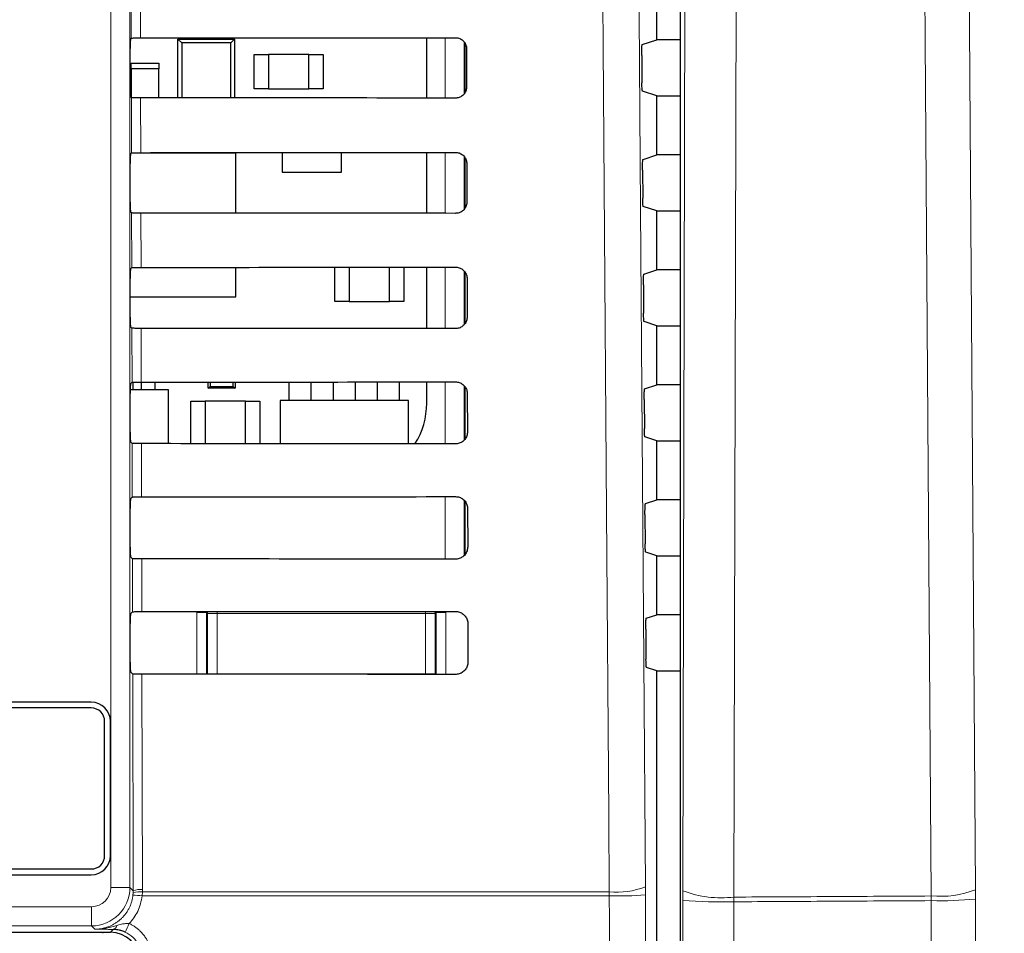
# Paper-space layout 'Blatt3' of a CAD drawing. Header units: millimetres. Extents: x 5 to 418, y 2 to 292.
# Tile 34 of 73: x 115 to 124, y 168 to 176. Entities that reach past the tile are written whole.
import ezdxf

# ---------------------------------------------------------------- set-up
doc = ezdxf.new("R2010")
doc.units = ezdxf.units.MM
doc.layers.add('SLD-0', color=7, linetype='Continuous')
doc.styles.add('SLDTEXTSTYLE0', font='TXT', dxfattribs={"width": 0.605})
doc.dimstyles.new('SLDDIMSTYLE2', dxfattribs={"dimtxt": 3.5, "dimasz": 3.302, "dimexe": 0, "dimexo": 0.0625, "dimgap": 0.875, "dimtad": 1, "dimdec": 1, "dimlfac": 6, "dimrnd": 1e-09, "dimzin": 12, "dimdsep": 46, "dimtxsty": 'SLDTEXTSTYLE0', "dimsah": 1, "dimcen": 0.09, "dimadec": 0, "dimazin": 3, "dimtfac": 1, "dimtofl": 0, "dimtmove": 0, "dimatfit": 3, "dimfxl": 1, "dimfrac": 2, "dimtolj": 1, "dimtzin": 12, "dimarcsym": 0})

# ---------------------------------------------------------------- blocks, each defined once
blk = doc.blocks.new('_D_22')
at = {"layer": 'SLD-0', "color": 7}
for p, q in [((128.8398, 248.1598), (145.3165, 248.1598)), ((144.3165, 94.2725), (144.3165, 248.1598)), ((115.4796, 94.2725), (145.3165, 94.2725))]:
    blk.add_line(p, q, dxfattribs=at)
for centre, start, end in [((141.6308, 171.8602), 63.43495, 116.56505), ((141.6308, 170.572), 243.43495, 296.56505)]:
    blk.add_arc(centre, 6.0056, start, end, dxfattribs=at)
for points in [[(144.3165, 248.1598), (143.8085, 244.8578), (144.8245, 244.8578)], [(144.3165, 94.2725), (144.8245, 97.5745), (143.8085, 97.5745)]]:
    blk.add_solid(points, dxfattribs=at)
at = {"layer": 'SLD-0', "color": 7, "insert": (139.8048, 165.2005), "char_height": 3.5, "attachment_point": 1, "rotation": 90, "style": 'SLDTEXTSTYLE0'}
blk.add_mtext('923,3', dxfattribs=at)

psp = doc.layouts.new('Blatt3')

# ---------------------------------------------------------------- linework, layer by layer
at = {"color": 7, "linetype": 'Continuous', "lineweight": 18}
for p, q in [((116.1844, 168.44), (116.1844, 182.3848)), ((116.351, 182.3848), (116.351, 168.44)), ((121.1582, 168.4111), (121.1851, 180.2002)), ((121.6287, 180.1462), (121.6017, 168.3571)), ((116.3624, 175.8265), (116.3612, 176.3108)), ((116.4418, 176.3094), (116.443, 175.8279)), ((119.0909, 175.3051), (119.0909, 175.8298)), ((119.2575, 175.7901), (119.2575, 175.3445)), ((116.3647, 174.8288), (116.3636, 175.3085)), ((116.4442, 175.3071), (116.4453, 174.8302)), ((119.0909, 174.3028), (119.0909, 174.8321)), ((119.2575, 174.7943), (119.2575, 174.3407)), ((116.367, 173.8311), (116.3659, 174.3062)), ((116.4465, 174.3047), (116.4476, 173.8326)), ((119.0909, 173.3005), (119.0909, 173.8345)), ((119.2575, 173.7985), (119.2575, 173.337)), ((116.3694, 172.8335), (116.3683, 173.3038)), ((116.4489, 173.3024), (116.4499, 172.8349)), ((119.0909, 172.2981), (119.0909, 172.8368)), ((119.2575, 172.8029), (119.2575, 172.3333)), ((116.3717, 171.8358), (116.3706, 172.3015)), ((116.4512, 172.3), (116.4523, 171.8372)), ((119.0909, 171.2958), (119.0909, 171.8391)), ((119.2575, 171.8062), (119.2575, 171.3296)), ((116.374, 170.8381), (116.3729, 171.2991)), ((116.4535, 171.2977), (116.4546, 170.8396)), ((116.9329, 170.8304), (117.0163, 170.8304)), ((116.9329, 170.295), (116.9329, 170.8304)), ((117.025, 170.8216), (117.0163, 170.8304)), ((117.0163, 170.8304), (117.0163, 170.295)), ((117.1084, 170.84), (117.1084, 170.8216)), ((118.9213, 170.8413), (118.9213, 170.8216)), ((119.0134, 170.8304), (119.0046, 170.8216)), ((119.0134, 170.2935), (119.0134, 170.8304)), ((119.0967, 170.8304), (119.0134, 170.8304)), ((119.0967, 170.8304), (119.0967, 170.2934)), ((117.025, 170.2998), (117.025, 170.8216)), ((117.025, 170.8216), (117.1084, 170.8216)), ((117.1084, 170.8216), (117.1084, 170.2998)), ((118.9213, 170.8216), (117.1084, 170.8216)), ((118.9213, 170.2998), (118.9213, 170.8216)), ((118.9213, 170.8216), (119.0046, 170.8216)), ((119.0046, 170.8216), (119.0046, 170.2998)), ((116.3797, 168.4114), (116.3753, 170.2968)), ((116.4559, 170.2953), (116.4602, 168.4224)), ((117.025, 170.2998), (117.1084, 170.2998)), ((117.0254, 170.295), (117.025, 170.2998)), ((117.025, 170.295), (117.025, 170.2998)), ((117.1084, 170.2998), (117.1084, 170.2949)), ((117.1084, 170.2998), (118.9213, 170.2998)), ((118.9213, 170.2998), (119.0046, 170.2998)), ((118.9213, 170.2998), (118.9213, 170.2936)), ((119.0046, 170.2998), (119.004, 170.2935)), ((119.0046, 170.2998), (119.0047, 170.2935)), ((116.351, 168.44), (116.1844, 168.44)), ((116.351, 168.44), (116.3797, 168.4114)), ((120.8316, 168.3762), (120.8313, 168.4464)), ((116.3777, 168.3741), (116.3793, 168.3952)), ((116.3793, 168.3952), (116.3797, 168.4114)), ((116.4598, 168.4022), (116.4577, 168.3671)), ((120.5181, 168.3671), (116.4577, 168.3671)), ((116.4602, 168.4224), (116.4598, 168.4022)), ((116.4598, 168.4022), (120.5176, 168.4022)), ((120.5176, 168.4022), (120.5181, 168.3671)), ((121.1582, 168.4111), (121.158, 168.3297)), ((121.6016, 168.3164), (121.6017, 168.3571)), ((123.3163, 168.3261), (123.316, 168.3668)), ((123.7008, 168.4208), (123.7012, 168.3394)), ((112.8453, 168.2734), (116.0177, 168.2734)), ((116.0177, 168.1067), (116.0177, 168.2734)), ((116.0177, 168.1067), (112.8453, 168.1067)), ((116.0464, 168.078), (116.0177, 168.1067)), ((116.1148, 168.042), (116.1148, 168.0514)), ((116.1815, 168.0514), (116.2061, 168.076))]:
    psp.add_line(p, q, dxfattribs=at)
at = {"color": 7, "linetype": 'Continuous', "lineweight": 25}
for p, q in [((121.133, 182.303), (121.133, 147.5832)), ((120.9315, 175.8123), (120.9315, 178.3239)), ((116.3554, 175.8195), (116.3624, 175.8265)), ((116.769, 175.8181), (116.8019, 175.7852)), ((116.769, 175.8181), (117.2607, 175.8181)), ((116.769, 175.3069), (116.769, 175.8181)), ((116.8773, 175.8181), (116.8773, 175.8282)), ((117.1523, 175.8181), (117.1523, 175.8283)), ((117.2277, 175.7852), (117.2607, 175.8181)), ((117.2607, 175.8181), (117.2607, 175.3065)), ((118.9312, 175.3053), (118.9312, 175.8297)), ((120.8043, 175.7699), (120.9315, 175.8123)), ((121.133, 175.8123), (120.9315, 175.8123)), ((116.354, 175.4), (116.354, 175.7362)), ((117.2277, 175.7852), (116.8019, 175.7852)), ((116.8019, 175.7852), (116.8019, 175.3068)), ((117.2277, 175.3066), (117.2277, 175.7852)), ((119.2648, 175.354), (119.2648, 175.7791)), ((119.2769, 175.7348), (119.2777, 175.4014)), ((117.4315, 175.3848), (117.4315, 175.6848)), ((117.4315, 175.6848), (117.5565, 175.6848)), ((117.5565, 175.6848), (117.5565, 175.3848)), ((117.9065, 175.6848), (117.5565, 175.6848)), ((117.9065, 175.6848), (118.0315, 175.6848)), ((117.9065, 175.3848), (117.9065, 175.6848)), ((118.0315, 175.6848), (118.0315, 175.3848)), ((120.8, 175.6755), (120.8017, 175.438)), ((116.3607, 175.5598), (116.3607, 175.6098)), ((116.3607, 175.6098), (116.6023, 175.6098)), ((116.6023, 175.5598), (116.3607, 175.5598)), ((116.3607, 175.5598), (116.3607, 175.3114)), ((116.6023, 175.6098), (116.6023, 175.5598)), ((116.6023, 175.307), (116.6023, 175.5598)), ((117.5565, 175.3848), (117.4315, 175.3848)), ((117.5565, 175.3848), (117.9065, 175.3848)), ((118.0315, 175.3848), (117.9065, 175.3848)), ((120.9315, 175.3239), (120.806, 175.3657)), ((116.3636, 175.3085), (116.3554, 175.3167)), ((120.9315, 174.8123), (120.9315, 175.3239)), ((120.9315, 175.3239), (121.133, 175.3239)), ((116.3554, 174.8195), (116.3647, 174.8288)), ((117.2732, 174.8264), (116.3623, 174.8264)), ((117.2732, 174.3042), (117.2732, 174.8264)), ((117.6732, 174.831), (117.6732, 174.6598)), ((118.1898, 174.6598), (118.1898, 174.8314)), ((118.9312, 174.3029), (118.9312, 174.832)), ((119.2648, 174.3501), (119.2648, 174.7832)), ((120.8113, 174.7722), (120.9315, 174.8123)), ((121.133, 174.8123), (120.9315, 174.8123)), ((116.354, 174.4), (116.354, 174.7362)), ((119.2793, 174.7348), (119.28, 174.4014)), ((117.6732, 174.6598), (118.1898, 174.6598)), ((120.8071, 174.6779), (120.8088, 174.4356)), ((120.9315, 174.3239), (120.8131, 174.3634)), ((116.3659, 174.3062), (116.3554, 174.3167)), ((120.9315, 173.8123), (120.9315, 174.3239)), ((120.9315, 174.3239), (121.133, 174.3239)), ((116.3554, 173.8195), (116.367, 173.8311)), ((117.2732, 173.5764), (117.2732, 173.8331)), ((118.1315, 173.5348), (118.1315, 173.8337)), ((118.2565, 173.8338), (118.2565, 173.5348)), ((118.6065, 173.5348), (118.6065, 173.8341)), ((118.7315, 173.8342), (118.7315, 173.5348)), ((118.9312, 173.3006), (118.9312, 173.8343)), ((119.2648, 173.3463), (119.2648, 173.7874)), ((120.8184, 173.7746), (120.9315, 173.8123)), ((121.133, 173.8123), (120.9315, 173.8123)), ((116.354, 173.4), (116.354, 173.7362)), ((119.2816, 173.7348), (119.2824, 173.4014)), ((120.8141, 173.6802), (120.8158, 173.4333)), ((116.354, 173.5764), (117.2732, 173.5764)), ((118.2565, 173.5348), (118.1315, 173.5348)), ((118.2565, 173.5348), (118.6065, 173.5348)), ((118.7315, 173.5348), (118.6065, 173.5348)), ((116.3683, 173.3038), (116.3554, 173.3167)), ((120.9315, 173.3239), (120.8201, 173.361)), ((120.9315, 172.8123), (120.9315, 173.3239)), ((120.9315, 173.3239), (121.133, 173.3239)), ((116.3554, 172.8195), (116.3694, 172.8335)), ((116.3798, 172.7668), (116.3798, 172.8341)), ((116.4532, 172.7668), (116.4532, 172.8349)), ((116.5698, 172.7668), (116.5698, 172.835)), ((117.0315, 172.7814), (117.0315, 172.8353)), ((117.0315, 172.7814), (117.0477, 172.7976)), ((117.0477, 172.8353), (117.0477, 172.7976)), ((117.0477, 172.7976), (117.2487, 172.7976)), ((117.2487, 172.7976), (117.2487, 172.8354)), ((117.2487, 172.7976), (117.2648, 172.7814)), ((117.2648, 172.8354), (117.2648, 172.7814)), ((117.7365, 172.6764), (117.7365, 172.8357)), ((117.9265, 172.6764), (117.9265, 172.8359)), ((118.1198, 172.6764), (118.1198, 172.836)), ((118.3098, 172.8362), (118.3098, 172.6764)), ((118.5032, 172.6764), (118.5032, 172.8363)), ((118.6932, 172.6764), (118.6932, 172.8365)), ((118.9312, 172.6514), (118.9312, 172.8367)), ((120.8254, 172.7769), (120.9315, 172.8123)), ((121.133, 172.8123), (120.9315, 172.8123)), ((116.354, 172.4), (116.354, 172.7362)), ((116.6857, 172.7668), (116.3541, 172.7668)), ((116.6857, 172.2999), (116.6857, 172.7668)), ((117.2648, 172.7814), (117.0315, 172.7814)), ((119.2648, 172.3425), (119.2648, 172.7916)), ((119.2839, 172.7348), (119.2847, 172.4014)), ((116.8815, 172.6681), (117.0065, 172.6681)), ((116.8815, 172.2998), (116.8815, 172.6681)), ((117.0065, 172.6681), (117.0065, 172.2997)), ((117.3565, 172.6681), (117.0065, 172.6681)), ((117.3565, 172.2995), (117.3565, 172.6681)), ((117.3565, 172.6681), (117.4815, 172.6681)), ((117.4815, 172.6681), (117.4815, 172.2994)), ((117.6565, 172.6764), (117.6565, 172.2992)), ((118.7732, 172.6764), (117.6565, 172.6764)), ((118.7732, 172.2984), (118.7732, 172.6764)), ((120.8211, 172.6826), (120.8229, 172.4309)), ((116.3706, 172.3015), (116.3554, 172.3167)), ((120.9315, 172.3239), (120.8272, 172.3586)), ((120.9315, 171.8123), (120.9315, 172.3239)), ((120.9315, 172.3239), (121.133, 172.3239)), ((116.3554, 171.8195), (116.3717, 171.8358)), ((119.2648, 171.3388), (119.2648, 171.7959)), ((120.8324, 171.7793), (120.9315, 171.8123)), ((121.133, 171.8123), (120.9315, 171.8123)), ((116.354, 171.4), (116.354, 171.7362)), ((119.2863, 171.7348), (119.2871, 171.4014)), ((120.8282, 171.6849), (120.83, 171.4286)), ((120.9315, 171.3239), (120.8342, 171.3563)), ((116.3729, 171.2991), (116.3554, 171.3167)), ((120.9315, 170.8123), (120.9315, 171.3239)), ((120.9315, 171.3239), (121.133, 171.3239)), ((116.3554, 170.8195), (116.374, 170.8381)), ((120.8395, 170.7816), (120.9315, 170.8123)), ((121.133, 170.8123), (120.9315, 170.8123)), ((116.354, 170.4), (116.354, 170.7362)), ((119.2886, 170.7348), (119.2894, 170.4014)), ((120.8352, 170.6872), (120.837, 170.4262)), ((116.3753, 170.2968), (116.3554, 170.3167)), ((120.9315, 170.3239), (120.8413, 170.3539)), ((120.9315, 147.7176), (120.9315, 170.3239)), ((120.9315, 170.3239), (121.133, 170.3239)), ((116.0148, 170.0514), (113.0148, 170.0514)), ((116.0148, 170.0014), (113.0148, 170.0014)), ((116.1315, 168.7181), (116.1315, 169.8848)), ((116.1815, 168.7181), (116.1815, 169.8848)), ((113.0148, 168.6014), (116.0148, 168.6014)), ((113.0148, 168.5514), (116.0148, 168.5514)), ((112.8366, 168.0514), (116.1815, 168.0514))]:
    psp.add_line(p, q, dxfattribs=at)
at = {"color": 7, "linetype": 'Continuous', "lineweight": 18, "flags": 128}
for points in [[(120.5176, 168.4022), (120.513, 169.0629), (120.4943, 171.7058), (120.4342, 180.1961)], [(120.7482, 180.2403), (120.7898, 174.3413), (120.8313, 168.4464)], [(123.6196, 180.2075), (123.6403, 177.2095), (123.6609, 174.2115), (123.7008, 168.4208)], [(123.316, 168.3668), (123.3103, 169.193), (123.2875, 172.4978), (123.2646, 175.8026), (123.2346, 180.1536)], [(117.025, 170.8216), (117.0266, 170.8379), (117.0271, 170.8399)], [(119.0022, 170.8414), (119.003, 170.8379), (119.0046, 170.8216)]]:
    psp.add_lwpolyline(points, dxfattribs=at)
at = {"color": 7, "linetype": 'Continuous', "lineweight": 25}
for centre, radius, start, end in [((118.2703, 172.6514), 0.6608, 327.70444, 0), ((116.0148, 169.8848), 0.1667, 0, 90), ((116.0148, 169.8848), 0.1167, 0, 90), ((116.0148, 168.7181), 0.1167, 270, 0), ((116.0148, 168.7181), 0.1667, 270, 0)]:
    psp.add_arc(centre, radius, start, end, dxfattribs=at)
at = {"color": 7, "linetype": 'Continuous', "lineweight": 18}
for centre, radius, start, end in [((116.0177, 168.4401), 0.3333, 270.00873, 359.99127), ((120.5807, 169.0897), 0.6903, 264.75697, 291.28619), ((116.3406, 167.4896), 0.8853, 82.39916, 87.59893), ((116.4336, 168.2377), 0.1666, 80.96458, 109.01794), ((116.4418, 168.2577), 0.1658, 83.61467, 112.00928), ((120.5828, 171.5375), 3.171, 268.83046, 274.50021), ((121.4919, 169.3036), 0.9529, 249.49854, 276.61784), ((123.392, 169.2237), 0.8602, 264.92833, 291.03611), ((121.4903, 172.0017), 3.6869, 264.82915, 271.72905), ((123.3945, 171.6425), 3.3173, 268.65058, 275.30507), ((116.1957, 168.1184), 0.0437, 283.66786, 348.64856), ((115.8589, 168.3259), 0.526, 328.7156, 337.70032)]:
    psp.add_arc(centre, radius, start, end, dxfattribs=at)
at = {"color": 7, "linetype": 'Continuous', "lineweight": 25}
for centre, major_axis, ratio, start_param, end_param in [((116.3554, 175.7362), (0, 0.0833), 0.017455, 0.017453, 1.570796), ((110.9315, 178.732), (166.4674, 0), 0.017455, 4.745503, 4.761969), ((116.3554, 175.4), (0, 0.0833), 0.017455, 1.570796, 3.124139), ((110.9315, 172.4177), (165.6225, 0), 0.017455, 1.520964, 1.537506), ((116.3554, 174.7362), (0, 0.0833), 0.017455, 0.017453, 1.570796), ((110.9315, 177.732), (166.3336, 0), 0.017455, 4.745544, 4.762008), ((116.3554, 174.4), (0, 0.0833), 0.017455, 1.570796, 3.124139), ((110.9315, 171.4177), (165.4887, 0), 0.017455, 1.520923, 1.537465), ((110.9315, 176.732), (166.1998, 0), 0.017455, 4.745585, 4.762048), ((116.3554, 173.7362), (0, 0.0833), 0.017455, 0.017453, 1.570796), ((116.3554, 173.4), (0, 0.0833), 0.017455, 1.570796, 3.124139), ((110.9315, 170.4177), (165.3549, 0), 0.017455, 1.520883, 1.537423), ((116.3554, 172.7362), (0, 0.0833), 0.017455, 0.017453, 1.570796), ((110.9315, 175.732), (166.066, 0), 0.017455, 4.745626, 4.762088), ((116.3554, 172.4), (0, 0.0833), 0.017455, 1.570796, 3.124139), ((110.9315, 169.4177), (165.2211, 0), 0.017455, 1.520842, 1.537382), ((116.3554, 171.7362), (0, 0.0833), 0.017455, 0.017453, 1.570796), ((110.9315, 174.732), (165.9322, 0), 0.017455, 4.745666, 4.762129), ((116.3554, 171.4), (0, 0.0833), 0.017455, 1.570796, 3.124139), ((110.9315, 168.4177), (165.0873, 0), 0.017455, 1.520802, 1.537341), ((110.9315, 173.732), (165.7984, 0), 0.017455, 4.745707, 4.762169), ((116.3554, 170.7362), (0, 0.0833), 0.017455, 0.017453, 1.570796), ((116.3554, 170.4), (0, 0.0833), 0.017455, 1.570796, 3.124139), ((110.9315, 167.4177), (164.9535, 0), 0.017455, 1.520761, 1.5373), ((116.1815, 167.8014), (0.1768, 0.1768), 0.999695, 5.497939, 7.068431)]:
    psp.add_ellipse(centre, major_axis=major_axis, ratio=ratio, start_param=start_param, end_param=end_param, dxfattribs=at)
at = {"color": 7, "linetype": 'Continuous', "lineweight": 18}
psp.add_ellipse((116.0177, 168.4401), major_axis=(-0.1179, 0.1179), ratio=0.999695, start_param=2.356347, end_param=3.926839, dxfattribs=at)
at = {"color": 7, "linetype": 'Continuous', "lineweight": 25}
for points, knots in [([(116.3624, 175.8265), (116.3634, 175.8266), (116.3656, 175.827), (116.3806, 175.8274), (116.4023, 175.8277), (116.4245, 175.8279), (116.4384, 175.8279), (116.443, 175.8279)], [0, 0, 0, 0, 0.22363, 0.447283, 0.670251, 0.891793, 1, 1, 1, 1]), ([(119.1815, 175.8299), (119.186, 175.8297), (119.2012, 175.829), (119.2262, 175.8207), (119.2522, 175.8013), (119.2703, 175.7742), (119.2765, 175.7505), (119.2769, 175.7372), (119.2769, 175.7348)], [0, 0, 0, 0, 0.091132, 0.3033806, 0.5169544, 0.7326451, 0.9498996, 1, 1, 1, 1]), ([(120.8, 175.6755), (120.8, 175.6849), (120.8, 175.7036), (120.8006, 175.7301), (120.8015, 175.7516), (120.8028, 175.7666), (120.8038, 175.7688), (120.8043, 175.7699)], [0, 0, 0, 0, 0.198376, 0.39674, 0.595477, 0.795287, 1, 1, 1, 1]), ([(119.2777, 175.4014), (119.2775, 175.3967), (119.2768, 175.3811), (119.2681, 175.3554), (119.2481, 175.3292), (119.2205, 175.3114), (119.1969, 175.3054), (119.1839, 175.3051), (119.1815, 175.3051)], [0, 0, 0, 0, 0.0953804, 0.3122153, 0.5276676, 0.7409947, 0.9528176, 1, 1, 1, 1]), ([(120.806, 175.3657), (120.8055, 175.3668), (120.8045, 175.369), (120.8032, 175.3839), (120.8022, 175.4056), (120.8018, 175.4252), (120.8017, 175.4362), (120.8017, 175.438)], [0, 0, 0, 0, 0.239272, 0.478568, 0.717156, 0.954302, 1, 1, 1, 1]), ([(116.4442, 175.3071), (116.4349, 175.3071), (116.4164, 175.3071), (116.3921, 175.3074), (116.3739, 175.3078), (116.365, 175.3082), (116.3639, 175.3084), (116.3636, 175.3085)], [0, 0, 0, 0, 0.218795, 0.4375456, 0.6575325, 0.8799357, 1, 1, 1, 1]), ([(116.3647, 174.8288), (116.3658, 174.829), (116.368, 174.8293), (116.3829, 174.8297), (116.4046, 174.83), (116.4268, 174.8302), (116.4407, 174.8302), (116.4453, 174.8302)], [0, 0, 0, 0, 0.223636, 0.447295, 0.670269, 0.891817, 1, 1, 1, 1]), ([(119.1815, 174.8322), (119.1863, 174.832), (119.202, 174.8313), (119.2278, 174.8226), (119.2542, 174.8026), (119.2726, 174.7747), (119.2789, 174.7506), (119.2792, 174.7371), (119.2793, 174.7348)], [0, 0, 0, 0, 0.094104, 0.306375, 0.51998, 0.735701, 0.952973, 1, 1, 1, 1]), ([(120.8071, 174.6779), (120.8071, 174.6872), (120.807, 174.7059), (120.8076, 174.7325), (120.8085, 174.7539), (120.8098, 174.7689), (120.8108, 174.7711), (120.8113, 174.7722)], [0, 0, 0, 0, 0.198373, 0.396735, 0.595469, 0.795279, 1, 1, 1, 1]), ([(120.8131, 174.3634), (120.8126, 174.3644), (120.8116, 174.3666), (120.8103, 174.3816), (120.8093, 174.4032), (120.8089, 174.4228), (120.8088, 174.4339), (120.8088, 174.4356)], [0, 0, 0, 0, 0.239275, 0.478574, 0.717164, 0.954309, 1, 1, 1, 1]), ([(119.28, 174.4014), (119.2798, 174.3964), (119.2791, 174.3803), (119.27, 174.3539), (119.2494, 174.3272), (119.221, 174.309), (119.197, 174.303), (119.1838, 174.3028), (119.1815, 174.3027)], [0, 0, 0, 0, 0.098292, 0.3151062, 0.5305297, 0.7438302, 0.955641, 1, 1, 1, 1]), ([(116.4465, 174.3047), (116.4372, 174.3047), (116.4187, 174.3048), (116.3944, 174.305), (116.3762, 174.3054), (116.3673, 174.3058), (116.3663, 174.3061), (116.3659, 174.3062)], [0, 0, 0, 0, 0.218801, 0.437558, 0.657551, 0.87996, 1, 1, 1, 1]), ([(116.367, 173.8311), (116.3681, 173.8313), (116.3703, 173.8316), (116.3853, 173.8321), (116.4069, 173.8324), (116.4292, 173.8325), (116.4431, 173.8326), (116.4476, 173.8326)], [0, 0, 0, 0, 0.2236419, 0.4473071, 0.6702865, 0.8918403, 1, 1, 1, 1]), ([(119.1815, 173.8345), (119.1866, 173.8343), (119.2028, 173.8336), (119.2293, 173.8245), (119.2563, 173.8039), (119.275, 173.7752), (119.2812, 173.7506), (119.2815, 173.737), (119.2816, 173.7348)], [0, 0, 0, 0, 0.096934, 0.309226, 0.522862, 0.738613, 0.9559, 1, 1, 1, 1]), ([(120.8141, 173.6802), (120.8141, 173.6896), (120.814, 173.7083), (120.8146, 173.7348), (120.8156, 173.7562), (120.8169, 173.7712), (120.8179, 173.7735), (120.8184, 173.7746)], [0, 0, 0, 0, 0.19837, 0.39673, 0.595462, 0.795271, 1, 1, 1, 1]), ([(119.2824, 173.4014), (119.2821, 173.3961), (119.2814, 173.3795), (119.2719, 173.3524), (119.2506, 173.3251), (119.2216, 173.3066), (119.1971, 173.3007), (119.1837, 173.3004), (119.1815, 173.3004)], [0, 0, 0, 0, 0.101065, 0.31786, 0.533256, 0.746531, 0.958331, 1, 1, 1, 1]), ([(120.8201, 173.361), (120.8196, 173.3621), (120.8186, 173.3643), (120.8173, 173.3792), (120.8163, 173.4009), (120.8159, 173.4205), (120.8159, 173.4315), (120.8158, 173.4333)], [0, 0, 0, 0, 0.2392778, 0.4785801, 0.7171716, 0.9543162, 1, 1, 1, 1]), ([(116.4489, 173.3024), (116.4396, 173.3024), (116.4211, 173.3024), (116.3967, 173.3027), (116.3786, 173.3031), (116.3696, 173.3035), (116.3686, 173.3037), (116.3683, 173.3038)], [0, 0, 0, 0, 0.218807, 0.43757, 0.657569, 0.879984, 1, 1, 1, 1]), ([(116.3694, 172.8335), (116.3704, 172.8336), (116.3726, 172.834), (116.3876, 172.8344), (116.4093, 172.8347), (116.4315, 172.8349), (116.4454, 172.8349), (116.4499, 172.8349)], [0, 0, 0, 0, 0.223648, 0.447319, 0.670304, 0.891864, 1, 1, 1, 1]), ([(119.1815, 172.8369), (119.1868, 172.8366), (119.2036, 172.8358), (119.2308, 172.8264), (119.2583, 172.8052), (119.2774, 172.7758), (119.2836, 172.7507), (119.2839, 172.7369), (119.2839, 172.7348)], [0, 0, 0, 0, 0.099632, 0.311946, 0.52561, 0.741389, 0.958692, 1, 1, 1, 1]), ([(120.8211, 172.6826), (120.8211, 172.6919), (120.8211, 172.7106), (120.8216, 172.7372), (120.8226, 172.7586), (120.8239, 172.7736), (120.8249, 172.7758), (120.8254, 172.7769)], [0, 0, 0, 0, 0.198368, 0.396724, 0.595454, 0.795263, 1, 1, 1, 1]), ([(119.2847, 172.4014), (119.2845, 172.3959), (119.2837, 172.3787), (119.2738, 172.3509), (119.2519, 172.323), (119.2221, 172.3042), (119.1971, 172.2983), (119.1836, 172.2981), (119.1815, 172.298)], [0, 0, 0, 0, 0.10371, 0.320486, 0.535856, 0.749107, 0.960896, 1, 1, 1, 1]), ([(120.8272, 172.3586), (120.8267, 172.3597), (120.8257, 172.3619), (120.8244, 172.3769), (120.8234, 172.3985), (120.823, 172.4181), (120.8229, 172.4291), (120.8229, 172.4309)], [0, 0, 0, 0, 0.239281, 0.478586, 0.717179, 0.954323, 1, 1, 1, 1]), ([(116.4512, 172.3), (116.4419, 172.3), (116.4234, 172.3001), (116.3991, 172.3004), (116.3809, 172.3007), (116.372, 172.3011), (116.371, 172.3014), (116.3706, 172.3015)], [0, 0, 0, 0, 0.218813, 0.437581, 0.657587, 0.880009, 1, 1, 1, 1]), ([(116.3717, 171.8358), (116.3728, 171.836), (116.375, 171.8363), (116.3899, 171.8367), (116.4116, 171.837), (116.4338, 171.8372), (116.4477, 171.8372), (116.4523, 171.8372)], [0, 0, 0, 0, 0.223654, 0.447331, 0.670322, 0.891888, 1, 1, 1, 1]), ([(119.1815, 171.8392), (119.1871, 171.8389), (119.2044, 171.8381), (119.2323, 171.8283), (119.2604, 171.8065), (119.2797, 171.7763), (119.2859, 171.7508), (119.2862, 171.7369), (119.2863, 171.7348)], [0, 0, 0, 0, 0.102208, 0.314542, 0.528235, 0.744041, 0.961357, 1, 1, 1, 1]), ([(120.8282, 171.6849), (120.8281, 171.6942), (120.8281, 171.713), (120.8287, 171.7395), (120.8296, 171.7609), (120.8309, 171.7759), (120.8319, 171.7782), (120.8324, 171.7793)], [0, 0, 0, 0, 0.198365, 0.396719, 0.595447, 0.795255, 1, 1, 1, 1]), ([(120.8342, 171.3563), (120.8337, 171.3574), (120.8328, 171.3596), (120.8315, 171.3745), (120.8305, 171.3962), (120.8301, 171.4158), (120.83, 171.4268), (120.83, 171.4286)], [0, 0, 0, 0, 0.2392838, 0.4785921, 0.7171872, 0.9543308, 1, 1, 1, 1]), ([(119.2871, 171.4014), (119.2868, 171.3956), (119.2859, 171.3779), (119.2757, 171.3493), (119.2532, 171.321), (119.2226, 171.3019), (119.1972, 171.296), (119.1835, 171.2957), (119.1815, 171.2957)], [0, 0, 0, 0, 0.106236, 0.322993, 0.538338, 0.751567, 0.963346, 1, 1, 1, 1]), ([(116.4535, 171.2977), (116.4443, 171.2977), (116.4257, 171.2977), (116.4014, 171.298), (116.3832, 171.2984), (116.3743, 171.2988), (116.3733, 171.299), (116.3729, 171.2991)], [0, 0, 0, 0, 0.218819, 0.437593, 0.657605, 0.880033, 1, 1, 1, 1]), ([(116.374, 170.8381), (116.3751, 170.8383), (116.3773, 170.8386), (116.3923, 170.8391), (116.4139, 170.8394), (116.4362, 170.8395), (116.45, 170.8396), (116.4546, 170.8396)], [0, 0, 0, 0, 0.2236598, 0.4473429, 0.6703401, 0.8919116, 1, 1, 1, 1]), ([(119.1815, 170.8415), (119.1874, 170.8413), (119.2052, 170.8404), (119.2338, 170.8302), (119.2625, 170.8077), (119.2821, 170.7768), (119.2883, 170.7509), (119.2886, 170.7368), (119.2886, 170.7348)], [0, 0, 0, 0, 0.104669, 0.317023, 0.530743, 0.746575, 0.963905, 1, 1, 1, 1]), ([(120.8352, 170.6872), (120.8352, 170.6966), (120.8351, 170.7153), (120.8357, 170.7418), (120.8367, 170.7633), (120.838, 170.7783), (120.839, 170.7805), (120.8395, 170.7816)], [0, 0, 0, 0, 0.1983621, 0.396713, 0.5954388, 0.7952465, 1, 1, 1, 1]), ([(119.2894, 170.4014), (119.2891, 170.3953), (119.2882, 170.3771), (119.2776, 170.3478), (119.2545, 170.3189), (119.2232, 170.2995), (119.1973, 170.2936), (119.1834, 170.2934), (119.1815, 170.2933)], [0, 0, 0, 0, 0.108649, 0.325389, 0.54071, 0.753917, 0.965688, 1, 1, 1, 1]), ([(120.8413, 170.3539), (120.8408, 170.355), (120.8398, 170.3572), (120.8385, 170.3722), (120.8375, 170.3938), (120.8371, 170.4134), (120.837, 170.4244), (120.837, 170.4262)], [0, 0, 0, 0, 0.2392868, 0.4785981, 0.7171951, 0.9543381, 1, 1, 1, 1]), ([(116.4559, 170.2953), (116.4466, 170.2954), (116.4281, 170.2954), (116.4038, 170.2957), (116.3856, 170.296), (116.3767, 170.2964), (116.3756, 170.2967), (116.3753, 170.2968)], [0, 0, 0, 0, 0.218825, 0.437606, 0.657623, 0.880057, 1, 1, 1, 1]), ([(116.3085, 168.0528), (116.2961, 168.0578), (116.2803, 168.0641), (116.2454, 168.0733), (116.2242, 168.0747), (116.2061, 168.076)], [0, 0, 0, 0, 0.339193, 0.433001, 1, 1, 1, 1])]:
    psp.add_open_spline(points, degree=3, knots=knots, dxfattribs=at)
at = {"color": 7, "linetype": 'Continuous', "lineweight": 18}
for points, knots in [([(116.0464, 168.078), (116.0589, 168.0784), (116.0805, 168.0791), (116.1111, 168.084), (116.1382, 168.0904), (116.165, 168.0993), (116.1909, 168.1104), (116.2156, 168.1236), (116.2391, 168.1387), (116.2615, 168.1559), (116.2823, 168.175), (116.3012, 168.1956), (116.3184, 168.2177), (116.3338, 168.2414), (116.3471, 168.2662), (116.3582, 168.2919), (116.367, 168.3184), (116.3738, 168.3459), (116.3764, 168.3647), (116.3777, 168.3741)], [0, 0, 0, 0, 0.076827, 0.133502, 0.190569, 0.248874, 0.307607, 0.36425, 0.421286, 0.479565, 0.538273, 0.594957, 0.652035, 0.710361, 0.769117, 0.825813, 0.882904, 0.941237, 1, 1, 1, 1]), ([(116.4577, 168.3671), (116.4484, 168.3207), (116.4304, 168.2313), (116.3732, 168.1604), (116.3456, 168.1263)], [0, 0, 0, 0, 0.5189654, 1, 1, 1, 1]), ([(120.5696, 147.7438), (120.5688, 147.9655), (120.5649, 149.0741), (120.5494, 153.7316), (120.5312, 160.3837), (120.5217, 166.1525), (120.5181, 168.3671)], [0, 0, 0, 0, 0.032288, 0.161438, 0.678067, 1, 1, 1, 1]), ([(120.8316, 168.3762), (120.8375, 164.9395), (120.8492, 158.0645), (120.8717, 151.1994), (120.8829, 147.7662)], [0, 0, 0, 0, 0.4999, 1, 1, 1, 1]), ([(121.6017, 168.3571), (121.8759, 168.3585), (122.4475, 168.3616), (123.0188, 168.365), (123.316, 168.3668)], [0, 0, 0, 0, 0.479802, 1, 1, 1, 1]), ([(121.1392, 147.577), (121.1393, 147.6486), (121.1414, 149.381), (121.1454, 152.7756), (121.1505, 157.8601), (121.1548, 163.0448), (121.157, 166.568), (121.158, 168.3297)], [0, 0, 0, 0, 0.010367, 0.250725, 0.491105, 0.745539, 1, 1, 1, 1]), ([(121.6016, 168.3164), (121.5992, 164.7905), (121.5946, 157.862), (121.5864, 150.9443), (121.5824, 147.547)], [0, 0, 0, 0, 0.508896, 1, 1, 1, 1]), ([(123.3163, 168.3261), (123.0191, 168.3244), (122.4476, 168.3209), (121.8759, 168.3179), (121.6016, 168.3164)], [0, 0, 0, 0, 0.52026, 1, 1, 1, 1]), ([(123.4389, 133.0419), (123.4298, 134.8243), (123.4037, 139.9237), (123.3686, 148.3543), (123.336, 158.3342), (123.3229, 164.9955), (123.3163, 168.3261)], [0, 0, 0, 0, 0.1519058, 0.4346037, 0.7173017, 1, 1, 1, 1]), ([(123.7012, 168.3394), (123.7078, 165.0115), (123.7209, 158.3555), (123.7536, 148.3836), (123.7887, 139.9598), (123.8148, 134.8644), (123.8239, 133.0834)], [0, 0, 0, 0, 0.282698, 0.565396, 0.848094, 1, 1, 1, 1]), ([(116.0464, 168.078), (116.0469, 168.078), (116.0488, 168.078), (116.0558, 168.078), (116.0691, 168.0783), (116.0876, 168.0793), (116.1078, 168.0811), (116.1279, 168.0837), (116.1489, 168.0871), (116.1708, 168.0915), (116.1934, 168.0969), (116.216, 168.1029), (116.231, 168.1075), (116.2386, 168.1098)], [0, 0, 0, 0, 0.007374, 0.029525, 0.108213, 0.211937, 0.315794, 0.420031, 0.524388, 0.642978, 0.761709, 0.880803, 1, 1, 1, 1]), ([(116.2386, 168.1098), (116.2597, 168.1167), (116.294, 168.128), (116.3313, 168.1268), (116.3456, 168.1263)], [0, 0, 0, 0, 0.616269, 1, 1, 1, 1]), ([(116.3456, 168.1263), (116.3498, 168.1244), (116.3624, 168.1184), (116.3827, 168.107), (116.4061, 168.0912), (116.4244, 168.0764), (116.4433, 168.0591), (116.4618, 168.0394), (116.4816, 168.0136), (116.4955, 167.9914), (116.5081, 167.9679), (116.5192, 167.943), (116.5294, 167.912), (116.5351, 167.8865), (116.5398, 167.8569), (116.5405, 167.8372), (116.541, 167.8225)], [0, 0, 0, 0, 0.036406, 0.109527, 0.183235, 0.257537, 0.294866, 0.384305, 0.469765, 0.550349, 0.589653, 0.679147, 0.764661, 0.845296, 0.884625, 1, 1, 1, 1]), ([(116.2061, 168.076), (116.1783, 168.0763), (116.1224, 168.0769), (116.0722, 168.0776), (116.0468, 168.078), (116.0464, 168.078)], [0, 0, 0, 0, 0.4934713, 0.9935248, 1, 1, 1, 1]), ([(116.4549, 167.8249), (116.4545, 167.8359), (116.4529, 167.8749), (116.4319, 167.94), (116.3819, 168.0103), (116.3329, 168.0386), (116.3085, 168.0528)], [0, 0, 0, 0, 0.115849, 0.410745, 0.705405, 1, 1, 1, 1])]:
    psp.add_open_spline(points, degree=3, knots=knots, dxfattribs=at)

# ---------------------------------------------------------------- dimensions: what is measured, and where the dimension line sits
at = {"layer": 'SLD-0', "color": 7}
dim = psp.add_linear_dim(base=(144.3165, 248.1598), p1=(115.4796, 94.2725), p2=(128.8398, 248.1598), angle=90, text='(<>)', dimstyle='SLDDIMSTYLE2', dxfattribs=at)
dim.commit()
dim.dimension.update_dxf_attribs({"geometry": '_D_22', "text_midpoint": (144.3165, 171.2161), "dimtype": 160})

doc.saveas('drawing.dxf')
